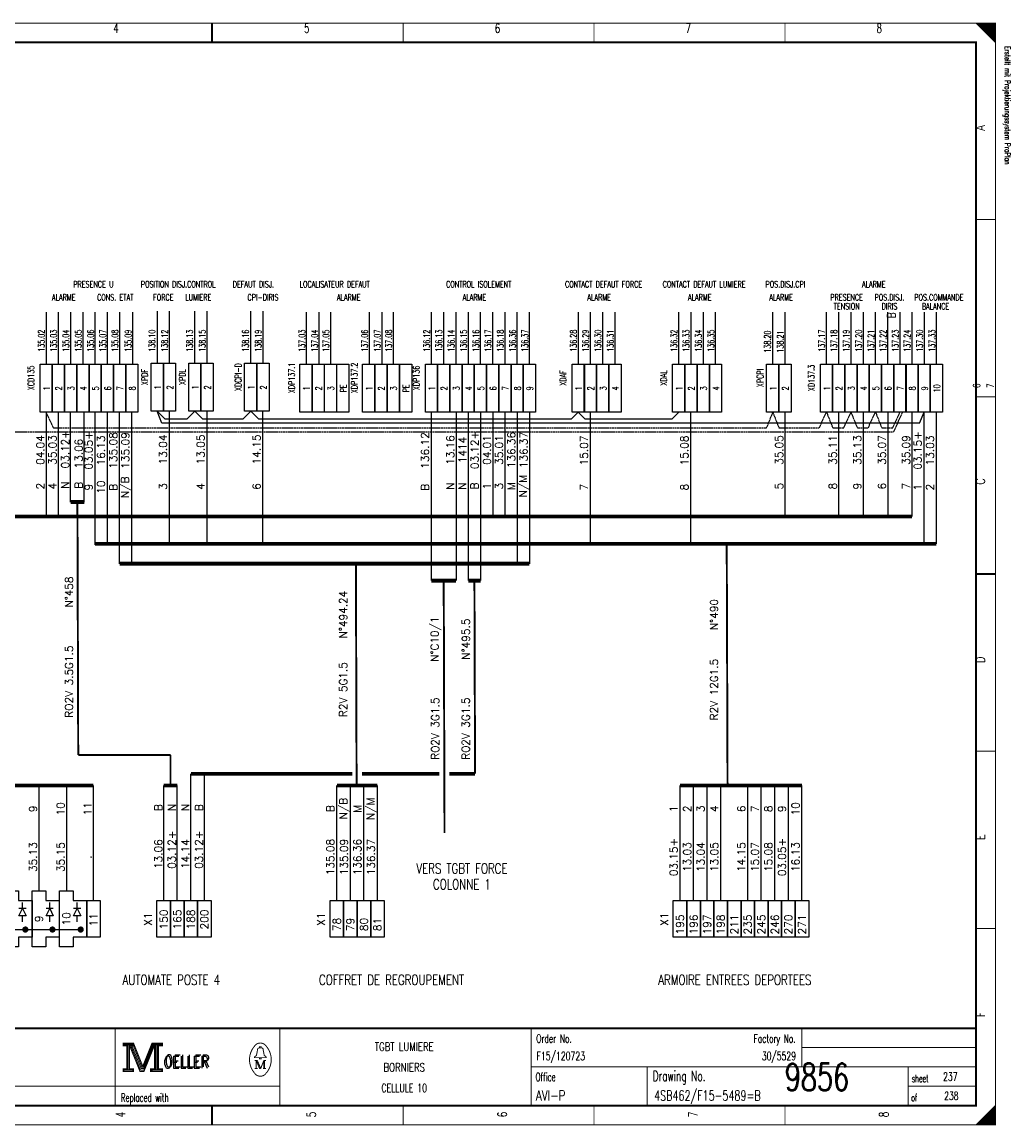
# Model space of a CAD drawing. Extents: x 0 to 409, y 0 to 285.
# Tile 2 of 2: x 153 to 409, y 0 to 285. Entities that reach past the tile are written whole.
import ezdxf
from ezdxf.enums import TextEntityAlignment as Align

# ---------------------------------------------------------------- set-up
doc = ezdxf.new("R2010")
doc.units = 0
doc.header["$MEASUREMENT"] = 0
for name, pattern in [('CONTINU', [0]), ('DISCONTINU', [0.15, 0.1, -0.05]), ('POINTILLE2', [0.1, 0.05, -0.05])]:
    doc.linetypes.add(name, pattern=pattern)
doc.layers.get('0').update_dxf_attribs({"color": 9, "linetype": 'CONTINUOUS'})
for name, color, linetype in [('POINTILLE', 5, 'DISCONTINU'), ('SCH-3', 3, 'CONTINU'), ('TEXTE', 3, 'CONTINUOUS'), ('TRAIFIN', 1, 'CONTINUOUS'), ('TRAIGROS', 2, 'CONTINUOUS'), ('TRAIMOY', 4, 'CONTINUOUS')]:
    doc.layers.add(name, color=color, linetype=linetype)
doc.styles.get("Standard").update_dxf_attribs({"font": 'romans.shx'})

# ---------------------------------------------------------------- blocks, each defined once
blk = doc.blocks.new('BRND')
at = {"layer": 'TRAIFIN'}
for p, q in [((-0.73, -4.53), (0.8, -4.53)), ((0.8, -5.47), (0.8, -3.59)), ((0.8, -3.59), (2.68, -4.53)), ((2.68, -4.53), (0.8, -5.47)), ((2.68, -5.47), (2.68, -3.59)), ((2.68, -4.53), (4.27, -4.53))]:
    blk.add_line(p, q, dxfattribs=at)
at = {"layer": 'TRAIMOY'}
blk.add_lwpolyline([(-4.75, -7), (-4.75, -3.5), (-7.25, -3.5), (-7.25, 0), (7.25, 0), (7.25, -3.5), (4.75, -3.5), (4.75, -7)], close=True, dxfattribs=at)

msp = doc.modelspace()

# ---------------------------------------------------------------- linework, layer by layer
at = {"color": 0, "linetype": 'Continuous'}
for p, q in [((159.68, 196.79), (159.68, 210.23)), ((162.81, 196.79), (162.81, 210.23)), ((166, 196.79), (166, 210.23)), ((169.17, 196.79), (169.17, 210.23)), ((172.33, 196.79), (172.33, 210.23)), ((175.5, 196.79), (175.5, 210.23)), ((178.66, 196.79), (178.66, 210.23)), ((182.05, 196.79), (182.05, 210.23)), ((188.38, 197.02), (188.38, 210.46)), ((191.54, 197.02), (191.54, 210.46)), ((198.09, 197.02), (198.09, 210.46)), ((201.26, 197.02), (201.26, 210.46)), ((212.56, 197.02), (212.56, 210.46)), ((215.72, 197.02), (215.72, 210.46)), ((226.96, 196.79), (226.96, 210.23)), ((230.24, 196.79), (230.24, 210.23)), ((233.18, 196.79), (233.18, 210.23)), ((243.18, 196.79), (243.18, 210.23)), ((246.45, 196.79), (246.45, 210.23)), ((249.39, 196.79), (249.39, 210.23)), ((259.28, 196.79), (259.28, 210.23)), ((262.41, 196.79), (262.41, 210.23)), ((265.61, 196.79), (265.61, 210.23)), ((268.77, 196.79), (268.77, 210.23)), ((271.93, 196.79), (271.93, 210.23)), ((275.1, 196.79), (275.1, 210.23)), ((278.26, 196.79), (278.26, 210.23)), ((281.42, 196.79), (281.42, 210.23)), ((284.59, 196.79), (284.59, 210.23)), ((297.21, 196.79), (297.21, 210.23)), ((300.35, 196.79), (300.35, 210.23)), ((303.54, 196.79), (303.54, 210.23)), ((306.71, 196.79), (306.71, 210.23)), ((323.2, 196.79), (323.2, 210.23)), ((326.34, 196.79), (326.34, 210.23)), ((329.53, 196.79), (329.53, 210.23)), ((332.69, 196.79), (332.69, 210.23)), ((347.5, 196.79), (347.5, 210.23)), ((350.66, 196.79), (350.66, 210.23)), ((361.39, 196.79), (361.39, 210.23)), ((364.53, 196.79), (364.53, 210.23)), ((367.72, 196.79), (367.72, 210.23)), ((370.88, 196.79), (370.88, 210.23)), ((374.05, 196.79), (374.05, 210.23)), ((377.21, 196.79), (377.21, 210.23)), ((380.38, 196.79), (380.38, 210.23)), ((383.48, 196.79), (383.48, 210.23)), ((386.65, 196.79), (386.65, 210.23)), ((389.81, 196.79), (389.81, 210.23))]:
    msp.add_line(p, q, dxfattribs=at)
at = {"color": 0, "const_width": 0.25, "flags": 128}
for points in [[(0, 142.5), (0, 285), (405, 285), (405, 0), (0, 0), (0, 142.5)], [(400, 285), (405, 280), (404.75, 280.25), (404.75, 285), (404.5, 285), (404.5, 280.5), (404.25, 280.75), (404.25, 285), (404, 285), (404, 281), (403.75, 281.25), (403.75, 285), (403.5, 285), (403.5, 281.5), (403.25, 281.75)], [(401.5, 283.5), (401.5, 285), (401.25, 285), (401.25, 283.75), (401, 284), (401, 285), (400.75, 285), (400.75, 284.25), (400.5, 284.5), (400.5, 285), (400.25, 285), (400.25, 284.75)], [(403.25, 281.75), (403.25, 285), (403, 285), (403, 282), (402.75, 282.25), (402.75, 285), (402.5, 285), (402.5, 282.5), (402.25, 282.75), (402.25, 285), (402, 285), (402, 283), (401.75, 283.25), (401.75, 285), (401.5, 285)], [(179.5, 21.2), (179.5, 20.5), (180.5, 20.5), (180.5, 14.5), (179.5, 14.5), (179.5, 13.8), (182.2, 13.8), (182.2, 14.5), (181.2, 14.5), (181.2, 20.5), (182.2, 20.5), (182.2, 21.2), (179.5, 21.2)], [(180.7, 20.7), (180.7, 14.3), (181, 14.3), (181, 20.7)], [(181.2, 20.5), (183.9, 13.8), (184.9, 13.8), (187.6, 20.5)], [(181.8, 20.5), (184.2, 14.6), (184.6, 14.6)], [(182.2, 21.2), (184.6, 15.2), (187, 21.2)], [(182.2, 20.5), (184.4, 14.9), (184.7, 14.9)], [(184.6, 14.2), (184.9, 14.2), (187.4, 20.5)], [(184.6, 14.6), (184.8, 14.6), (187.2, 20.5)], [(187.6, 20.5), (187.6, 14.5), (186.6, 14.5), (186.6, 13.8), (187.1, 13.8)], [(187, 21.2), (187, 20.5), (188, 20.5), (188, 14.5), (187, 14.5), (187, 13.8), (189.7, 13.8), (189.7, 14.5), (188.7, 14.5), (188.7, 20.5), (189.7, 20.5), (189.7, 21.2), (187, 21.2)], [(187.8, 20.7), (187.8, 14.3), (188.3, 14.3), (188.3, 20.7), (188.5, 20.7), (188.5, 14.3)], [(214.8, 19.9), (214.8, 20.2), (215.2, 20.2), (215.2, 19.9)], [(214.8, 17.4), (213.5, 17.4), (213.5, 17.6), (214, 18), (214.3, 19.6)], [(215.2, 17.4), (216.5, 17.4), (216.5, 17.6), (216, 18), (215.7, 19.6)], [(213.9, 16.7), (213.9, 14.6), (213.5, 14.6)], [(213.9, 16.7), (214.8, 14.6), (215.1, 14.6)], [(403, 0), (403, 3), (402.75, 2.75), (402.75, 0), (402.5, 0), (402.5, 2.5), (402.25, 2.25), (402.25, 0), (402, 0), (402, 2), (401.75, 1.75), (401.75, 0), (401.5, 0), (401.5, 1.5), (401.25, 1.25)], [(404.75, 4.75), (404.75, 0), (404.5, 0), (404.5, 4.5), (404.25, 4.25), (404.25, 0), (404, 0), (404, 4), (403.75, 3.75), (403.75, 0), (403.5, 0), (403.5, 3.5), (403.25, 3.25), (403.25, 0), (403, 0)], [(401.25, 1.25), (401.25, 0), (401, 0), (401, 1), (400.75, 0.75), (400.75, 0), (400.5, 0), (400.5, 0.5), (400.25, 0.25), (400.25, 0)]]:
    msp.add_lwpolyline(points, dxfattribs=at)
at = {"color": 0, "flags": 128}
for points, const_width in [([(0, 285), (405, 285), (405, 0), (0, 0)], 0.25), ([(5, 280), (400, 280), (400, 5), (5, 5)], 0.5), ([(5, 280), (400, 280), (400, 5), (5, 5)], 0.25), ([(179.7, 21), (182, 21), (182, 20.7), (179.7, 20.7)], 0.25), ([(187.2, 21), (189.5, 21), (189.5, 20.7), (187.2, 20.7)], 0.25), ([(214.8, 17.4), (215.2, 17.4), (215.2, 17.1), (214.8, 17.1)], 0.25), ([(179.7, 14.3), (182, 14.3), (182, 14), (179.7, 14)], 0.25), ([(186.8, 14.3), (189.5, 14.3), (189.5, 14), (186.8, 14)], 0.25)]:
    msp.add_lwpolyline(points, close=True, dxfattribs=dict(at, const_width=const_width))
at = {"color": 0}
for points, const_width in [([(202.5, 280), (202.5, 285)], 0.5), ([(202.5, 285), (202.5, 280)], 0.25), ([(251.88, 285), (251.88, 280)], 0.25), ([(301.25, 285), (301.25, 280)], 0.25), ([(350.62, 285), (350.62, 280)], 0.25), ([(405, 234.17), (400, 234.17)], 0.25), ([(405, 188.33), (400, 188.33)], 0.25), ([(400, 142.5), (405, 142.5)], 0.5), ([(405, 142.5), (400, 142.5)], 0.25), ([(405, 96.67), (400, 96.67)], 0.25), ([(405, 50.83), (400, 50.83)], 0.25), ([(400, 25), (5, 25)], 0.5), ([(177.5, 25), (177.5, 5)], 0.25), ([(220, 25), (220, 5)], 0.25), ([(285, 25), (285, 5)], 0.25), ([(355, 25), (355, 15)], 0.25), ([(181.5, 20.5), (184, 14.2)], 0.25), ([(184.7, 14.9), (187, 20.6)], 0.25), ([(214.6, 19.9), (215.5, 19.9)], 0.25), ([(355, 20), (400, 20)], 0.25), ([(184, 14.2), (184.6, 14.2)], 0.25), ([(213.5, 16.7), (214.2, 16.7)], 0.25), ([(213.9, 14.6), (214.3, 14.6)], 0.25), ([(214.2, 16.7), (215.1, 14.6)], 0.25), ([(215.1, 14.6), (215.9, 16.7)], 0.25), ([(216.5, 14.6), (215.7, 14.6)], 0.25), ([(215.9, 14.6), (215.9, 16.7)], 0.25), ([(215.9, 16.7), (216.5, 16.7)], 0.25), ([(216.1, 16.7), (216.1, 14.6)], 0.25), ([(285, 15), (400, 15)], 0.25), ([(315, 15), (315, 5)], 0.25), ([(382.5, 15), (382.5, 5)], 0.25), ([(5, 10), (220, 10)], 0.25), ([(382.5, 10), (400, 10)], 0.25), ([(202.5, 5), (202.5, 0)], 0.5), ([(202.5, 0), (202.5, 5)], 0.25), ([(251.88, 0), (251.88, 5)], 0.25), ([(301.25, 0), (301.25, 5)], 0.25), ([(350.62, 0), (350.62, 5)], 0.25), ([(405, 5), (400, 0)], 0.25)]:
    msp.add_lwpolyline(points, dxfattribs=dict(at, const_width=const_width))
at = {"color": 0, "linetype": 'Continuous'}
for points in [[(186.75, 197.01), (189.92, 197.01), (189.92, 184.58), (186.75, 184.58)], [(189.92, 197.01), (193.08, 197.01), (193.08, 184.58), (189.92, 184.58)], [(196.47, 197.01), (199.63, 197.01), (199.63, 184.58), (196.47, 184.58)], [(199.63, 197.01), (202.8, 197.01), (202.8, 184.58), (199.63, 184.58)], [(210.93, 197.01), (214.1, 197.01), (214.1, 184.58), (210.93, 184.58)], [(214.1, 197.01), (217.26, 197.01), (217.26, 184.58), (214.1, 184.58)], [(158.05, 196.78), (161.22, 196.78), (161.22, 184.36), (158.05, 184.36)], [(161.19, 196.78), (164.35, 196.78), (164.35, 184.36), (161.19, 184.36)], [(164.38, 196.78), (167.54, 196.78), (167.54, 184.36), (164.38, 184.36)], [(167.54, 196.78), (170.71, 196.78), (170.71, 184.36), (167.54, 184.36)], [(170.71, 196.78), (173.87, 196.78), (173.87, 184.36), (170.71, 184.36)], [(173.87, 196.78), (177.04, 196.78), (177.04, 184.36), (173.87, 184.36)], [(177.04, 196.78), (180.2, 196.78), (180.2, 184.36), (177.04, 184.36)], [(180.2, 196.78), (183.36, 196.78), (183.36, 184.36), (180.2, 184.36)], [(225.23, 196.78), (228.39, 196.78), (228.39, 184.36), (225.23, 184.36)], [(228.36, 196.78), (231.53, 196.78), (231.53, 184.36), (228.36, 184.36)], [(231.55, 196.78), (234.72, 196.78), (234.72, 184.36), (231.55, 184.36)], [(234.75, 196.78), (237.91, 196.78), (237.91, 184.36), (234.75, 184.36)], [(241.44, 196.78), (244.6, 196.78), (244.6, 184.36), (241.44, 184.36)], [(244.58, 196.78), (247.74, 196.78), (247.74, 184.36), (244.58, 184.36)], [(247.77, 196.78), (250.93, 196.78), (250.93, 184.36), (247.77, 184.36)], [(250.96, 196.78), (254.12, 196.78), (254.12, 184.36), (250.96, 184.36)], [(257.65, 196.78), (260.82, 196.78), (260.82, 184.36), (257.65, 184.36)], [(260.79, 196.78), (263.95, 196.78), (263.95, 184.36), (260.79, 184.36)], [(263.98, 196.78), (267.15, 196.78), (267.15, 184.36), (263.98, 184.36)], [(267.15, 196.78), (270.31, 196.78), (270.31, 184.36), (267.15, 184.36)], [(270.31, 196.78), (273.47, 196.78), (273.47, 184.36), (270.31, 184.36)], [(273.47, 196.78), (276.64, 196.78), (276.64, 184.36), (273.47, 184.36)], [(276.64, 196.78), (279.8, 196.78), (279.8, 184.36), (276.64, 184.36)], [(279.8, 196.78), (282.96, 196.78), (282.96, 184.36), (279.8, 184.36)], [(282.96, 196.78), (286.13, 196.78), (286.13, 184.36), (282.96, 184.36)], [(295.59, 196.78), (298.75, 196.78), (298.75, 184.36), (295.59, 184.36)], [(298.73, 196.78), (301.89, 196.78), (301.89, 184.36), (298.73, 184.36)], [(301.92, 196.78), (305.08, 196.78), (305.08, 184.36), (301.92, 184.36)], [(305.08, 196.78), (308.25, 196.78), (308.25, 184.36), (305.08, 184.36)], [(321.58, 196.78), (324.74, 196.78), (324.74, 184.36), (321.58, 184.36)], [(324.71, 196.78), (327.88, 196.78), (327.88, 184.36), (324.71, 184.36)], [(327.91, 196.78), (331.07, 196.78), (331.07, 184.36), (327.91, 184.36)], [(331.07, 196.78), (334.23, 196.78), (334.23, 184.36), (331.07, 184.36)], [(345.87, 196.78), (349.04, 196.78), (349.04, 184.36), (345.87, 184.36)], [(349.04, 196.78), (352.2, 196.78), (352.2, 184.36), (349.04, 184.36)], [(359.77, 196.78), (362.93, 196.78), (362.93, 184.36), (359.77, 184.36)], [(362.91, 196.78), (366.07, 196.78), (366.07, 184.36), (362.91, 184.36)], [(366.1, 196.78), (369.26, 196.78), (369.26, 184.36), (366.1, 184.36)], [(369.26, 196.78), (372.42, 196.78), (372.42, 184.36), (369.26, 184.36)], [(372.42, 196.78), (375.59, 196.78), (375.59, 184.36), (372.42, 184.36)], [(375.59, 196.78), (378.75, 196.78), (378.75, 184.36), (375.59, 184.36)], [(378.75, 196.78), (381.92, 196.78), (381.92, 184.36), (378.75, 184.36)], [(381.86, 196.78), (385.02, 196.78), (385.02, 184.36), (381.86, 184.36)], [(385.02, 196.78), (388.19, 196.78), (388.19, 184.36), (385.02, 184.36)], [(388.19, 196.78), (391.35, 196.78), (391.35, 184.36), (388.19, 184.36)]]:
    msp.add_lwpolyline(points, close=True, dxfattribs=at)
at = {"color": 0, "const_width": 0.25, "flags": 128}
for points in [[(213.5, 20.39, 0.373815), (213.49, 13.43, 0.373815)], [(216.49, 20.4, 0.530775), (213.51, 20.41, 0.530775)], [(214.6, 19.9, 0.414214), (214.3, 19.6, 0.414214)], [(215.7, 19.6, 0.414214), (215.4, 19.9, 0.414214)], [(216.5, 13.4, 0.378582), (216.46, 20.44, 0.378582)], [(213.5, 13.4, 0.532213), (216.49, 13.39, 0.532213)]]:
    msp.add_lwpolyline(points, format="xyb", dxfattribs=at)
at = {"layer": 'POINTILLE', "color": 0}
for points, const_width in [([(167.71, 161.12), (167.92, 95.69)], 0.5), ([(335.56, 150.29), (335.77, 87.7)], 0.5), ([(239.7, 145.16), (239.88, 87.7)], 0.5), ([(262.4, 140.78), (262.61, 75.51)], 0.5), ([(270.34, 140.78), (270.5, 90.82)], 0.5), ([(191.78, 95.69), (167.92, 95.69)], 0.5), ([(191.78, 87.79), (191.78, 95.69)], 0.5), ([(238.75, 90.82), (197.03, 90.82)], 1), ([(261.3, 90.82), (241.28, 90.82)], 1), ([(270.5, 90.82), (263.83, 90.82)], 1)]:
    msp.add_lwpolyline(points, dxfattribs=dict(at, const_width=const_width))
at = {"layer": 'TRAIFIN', "color": 0}
for p, q in [((159.63, 184.36), (159.63, 157.36)), ((162.77, 184.36), (162.77, 157.36)), ((165.96, 161.12), (165.96, 184.36)), ((169.46, 161.12), (169.46, 184.36)), ((172.29, 150.07), (172.29, 184.36)), ((175.45, 150.07), (175.45, 184.36)), ((178.62, 145.16), (178.62, 184.36)), ((181.78, 145.16), (181.78, 184.36)), ((190.39, 182.53), (188.33, 184.58)), ((189.57, 181.52), (188.33, 184.58)), ((191.5, 150.29), (191.5, 184.58)), ((195.99, 182.53), (198.05, 184.58)), ((200.11, 182.53), (198.05, 184.58)), ((201.22, 150.29), (201.22, 184.58)), ((210.46, 182.53), (212.51, 184.58)), ((214.57, 182.53), (212.51, 184.58)), ((215.68, 150.29), (215.68, 184.58)), ((259.24, 140.78), (259.24, 184.36)), ((265.59, 184.36), (265.59, 140.78)), ((268.76, 184.36), (268.76, 140.78)), ((271.92, 184.36), (271.92, 140.78)), ((275.06, 184.36), (275.06, 157.36)), ((278.22, 184.36), (278.22, 157.36)), ((281.38, 184.36), (281.38, 145.16)), ((284.55, 184.36), (284.55, 145.16)), ((295.34, 182.53), (297.17, 184.36)), ((299, 182.53), (297.17, 184.36)), ((300.31, 150.29), (300.31, 184.36)), ((321.33, 182.53), (323.16, 184.36)), ((326.3, 150.29), (326.3, 184.36)), ((350.62, 184.36), (350.62, 157.36)), ((364.49, 184.36), (364.49, 157.36)), ((370.84, 184.36), (370.84, 157.36)), ((377.17, 184.36), (377.17, 157.36)), ((383.44, 184.36), (383.44, 157.36)), ((385.42, 181.52), (386.6, 184.36)), ((386.6, 150.29), (386.6, 184.36)), ((389.77, 150.29), (389.77, 184.36)), ((385.42, 181.52), (189.57, 181.52)), ((195.99, 182.53), (190.39, 182.53)), ((210.46, 182.53), (200.11, 182.53)), ((295.34, 182.53), (214.57, 182.53)), ((321.33, 182.53), (299, 182.53)), ((197.03, 58.04), (197.03, 90.82)), ((200.53, 58.04), (200.53, 90.82)), ((157.76, 87.79), (157.76, 60.54)), ((164.86, 87.79), (164.86, 60.54)), ((171.86, 58.04), (171.86, 87.79)), ((190.03, 58.04), (190.03, 87.79)), ((193.53, 58.04), (193.53, 87.79)), ((234.77, 58.04), (234.77, 87.79)), ((238.27, 58.04), (238.27, 87.79)), ((241.77, 58.04), (241.77, 87.79)), ((245.27, 58.04), (245.27, 87.79)), ((323.5, 58.04), (323.5, 87.79)), ((327, 58.04), (327, 87.79)), ((330.5, 58.04), (330.5, 87.79)), ((334, 58.04), (334, 87.79)), ((341, 58.04), (341, 87.79)), ((344.5, 58.04), (344.5, 87.79)), ((348, 58.04), (348, 87.79)), ((351.5, 58.04), (351.5, 87.79)), ((355, 58.04), (355, 87.79))]:
    msp.add_line(p, q, dxfattribs=at)
at = {"layer": 'TRAIFIN', "color": 0, "linetype": 'POINTILLE2'}
for p, q in [((161.51, 180.31), (159.63, 184.36)), ((347.45, 184.36), (345.83, 180.31)), ((347.45, 184.36), (349.07, 180.31)), ((359.47, 180.31), (361.35, 184.36)), ((361.35, 184.36), (362.97, 180.31)), ((365.8, 180.31), (367.68, 184.36)), ((367.68, 184.36), (369.3, 180.31)), ((372.13, 180.31), (374.01, 184.36)), ((374.01, 184.36), (375.63, 180.31)), ((378.46, 180.31), (380.33, 184.36)), ((378.7, 179.26), (381.06, 184.36)), ((161.51, 180.31), (345.83, 180.31)), ((349.07, 180.31), (359.47, 180.31)), ((362.97, 180.31), (365.8, 180.31)), ((369.3, 180.31), (372.13, 180.31)), ((375.63, 180.31), (378.46, 180.31)), ((29.06, 179.26), (378.7, 179.26))]:
    msp.add_line(p, q, dxfattribs=at)
at = {"layer": 'TRAIFIN', "color": 0, "const_width": 0.72}
for points in [[(154.26, 50.1, 1), (154.26, 50.98, 1)], [(161.26, 50.1, 1), (161.26, 50.98, 1)], [(168.56, 50.1, 1), (168.56, 50.98, 1)]]:
    msp.add_lwpolyline(points, format="xyb", close=True, dxfattribs=at)
at = {"layer": 'TRAIGROS', "color": 0}
msp.add_line((119.22, 50.54), (168.56, 50.54), dxfattribs=at)
at = {"layer": 'TRAIGROS', "color": 0, "const_width": 1}
for points in [[(169.46, 161.12), (165.96, 161.12)], [(34.24, 157.36), (383.44, 157.36)], [(172.29, 150.29), (389.77, 150.29)], [(178.62, 145.16), (284.55, 145.16)], [(259.24, 140.78), (265.59, 140.78)], [(268.76, 140.78), (271.92, 140.78)], [(108.86, 87.79), (171.86, 87.79)], [(193.53, 87.79), (190.03, 87.79)], [(234.77, 87.79), (245.27, 87.79)], [(323.5, 87.79), (355, 87.79)]]:
    msp.add_lwpolyline(points, dxfattribs=at)
at = {"layer": 'TRAIMOY', "color": 0}
for points in [[(170.11, 48.54), (170.11, 58.04), (173.61, 58.04), (173.61, 48.54)], [(191.78, 58.04), (191.78, 48.54), (188.28, 48.54), (188.28, 58.04)], [(195.28, 58.04), (195.28, 48.54), (191.78, 48.54), (191.78, 58.04)], [(198.78, 58.04), (198.78, 48.54), (195.28, 48.54), (195.28, 58.04)], [(202.28, 58.04), (202.28, 48.54), (198.78, 48.54), (198.78, 58.04)], [(236.52, 58.04), (236.52, 48.54), (233.02, 48.54), (233.02, 58.04)], [(240.02, 58.04), (240.02, 48.54), (236.52, 48.54), (236.52, 58.04)], [(243.52, 58.04), (243.52, 48.54), (240.02, 48.54), (240.02, 58.04)], [(247.02, 58.04), (247.02, 48.54), (243.52, 48.54), (243.52, 58.04)], [(325.25, 58.04), (325.25, 48.54), (321.75, 48.54), (321.75, 58.04)], [(328.75, 58.04), (328.75, 48.54), (325.25, 48.54), (325.25, 58.04)], [(332.25, 58.04), (332.25, 48.54), (328.75, 48.54), (328.75, 58.04)], [(335.75, 58.04), (335.75, 48.54), (332.25, 48.54), (332.25, 58.04)], [(339.25, 58.04), (339.25, 48.54), (335.75, 48.54), (335.75, 58.04)], [(342.75, 58.04), (342.75, 48.54), (339.25, 48.54), (339.25, 58.04)], [(346.25, 58.04), (346.25, 48.54), (342.75, 48.54), (342.75, 58.04)], [(349.75, 58.04), (349.75, 48.54), (346.25, 48.54), (346.25, 58.04)], [(353.25, 58.04), (353.25, 48.54), (349.75, 48.54), (349.75, 58.04)], [(356.75, 58.04), (356.75, 48.54), (353.25, 48.54), (353.25, 58.04)]]:
    msp.add_lwpolyline(points, close=True, dxfattribs=at)

# ---------------------------------------------------------------- block references
at = {"layer": 'SCH-3', "color": 0, "rotation": 90}
for p in [(149.01, 53.29), (156.01, 53.29), (163.11, 53.29)]:
    msp.add_blockref('BRND', p, dxfattribs=at)

# ---------------------------------------------------------------- texts
at = {"color": 0}
for s, height, width, p in [('4', 2.38, 0.672, (177.66, 284.86)), ('5', 2.38, 0.672, (226.99, 284.86)), ('6', 2.38, 0.672, (276.32, 284.86)), ('7', 2.38, 0.672, (325.66, 284.86)), ('8', 2.38, 0.672, (374.99, 284.86)), ('PRESENCE U', 1.65, 0.736, (171.84, 218.27)), ('POSITION DISJ.CONTROL', 1.6502, 0.736, (193.76, 218.27)), ('DEFAUT DISJ.', 1.6502, 0.736, (213.2, 218.27)), ('LOCALISATEUR DEFAUT', 1.6502, 0.736, (234.22, 218.27)), ('CONTROL ISOLEMENT', 1.6502, 0.736, (271.45, 218.27)), ('CONTACT DEFAUT FORCE', 1.6502, 0.736, (303.73, 218.27)), ('CONTACT DEFAUT LUMIERE', 1.6502, 0.736, (329.72, 218.27)), ('POS.DISJ.CPI', 1.6502, 0.736, (350.74, 218.27)), ('ALARME', 1.65, 0.736, (373.56, 218.27)), ('ALARME', 1.65, 0.736, (164.16, 214.88)), ('CONS. ETAT', 1.65, 0.736, (177.49, 214.88)), ('FORCE', 1.65, 0.736, (189.92, 214.88)), ('LUMIERE', 1.65, 0.736, (198.96, 214.88)), ('CPI-DIRIS', 1.65, 0.736, (215.68, 214.88)), ('ALARME', 1.65, 0.736, (237.83, 214.88)), ('ALARME', 1.65, 0.736, (270.32, 214.88)), ('ALARME', 1.65, 0.736, (302.6, 214.88)), ('ALARME', 1.65, 0.736, (328.59, 214.88)), ('ALARME', 1.65, 0.736, (349.61, 214.88)), ('PRESENCE', 1.65, 0.736, (366.56, 214.88)), ('POS.DISJ.', 1.65, 0.736, (377.63, 214.88)), ('POS.COMMANDE', 1.6502, 0.736, (390.4, 214.88)), ('TENSION', 1.65, 0.736, (366.56, 212.57)), ('DIRIS', 1.65, 0.736, (377.63, 212.57)), ('BALANCE', 1.65, 0.736, (389.55, 212.57)), ('VERS TGBT FORCE', 2.6194, 0.736, (267.11, 67.65)), ('COLONNE 1', 2.619, 0.736, (267.11, 63.56)), ('AUTOMATE POSTE 4', 2.6194, 0.736, (191.98, 38.83)), ('COFFRET DE REGROUPEMENT', 2.6194, 0.736, (248.92, 38.83)), ('ARMOIRE ENTREES DEPORTEES', 2.6194, 0.736, (337.65, 38.83)), ('TGBT LUMIERE', 2.1431, 0.7536, (252.19, 21.3)), ('BORNIERS', 2.143, 0.76, (252.19, 15.97)), ('CELLULE 10', 2.143, 0.681231, (252.19, 10.65))]:
    msp.add_text(s, height=height, dxfattribs=dict(at, width=width)).set_placement(p, align=Align.TOP_CENTER)
at = {"color": 0, "width": 0.622634}
msp.add_text('Erstellt mit Projektierungssystem ProPlan', height=1.4287, rotation=270, dxfattribs=at).set_placement((407.02, 279.06), align=Align.BOTTOM_LEFT)
at = {"color": 0, "width": 0.76}
for s, height, p in [('A', 2.38, (399.91, 257.17)), ('B', 2.14, (377.06, 208.69)), ('C', 2.38, (399.92, 165.61)), ('D', 2.38, (399.92, 119.47)), ('E', 2.38, (399.91, 73.68)), ('F', 2.38, (399.91, 27.9))]:
    msp.add_text(s, height=height, rotation=90, dxfattribs=at).set_placement(p, align=Align.TOP_LEFT)
at = {"color": 0}
for s, height, width, p in [('135.02', 1.65, 0.736, (157.57, 202.82)), ('135.03', 1.65, 0.736, (160.71, 202.82)), ('135.04', 1.65, 0.736, (163.9, 202.82)), ('135.05', 1.65, 0.736, (167.12, 202.82)), ('135.06', 1.65, 0.736, (170.29, 202.82)), ('135.07', 1.65, 0.736, (173.45, 202.82)), ('135.08', 1.65, 0.736, (176.61, 202.82)), ('135.09', 1.65, 0.736, (180, 202.82)), ('138.10', 1.65, 0.736, (186.16, 202.82)), ('138.12', 1.65, 0.736, (189.44, 202.82)), ('138.13', 1.65, 0.736, (195.88, 202.82)), ('138.15', 1.65, 0.736, (199.16, 202.82)), ('138.16', 1.65, 0.736, (210.34, 202.82)), ('138.19', 1.65, 0.736, (213.62, 202.82)), ('137.03', 1.65, 0.736, (224.92, 202.82)), ('137.04', 1.65, 0.736, (228.19, 202.82)), ('137.05', 1.65, 0.736, (231.13, 202.82)), ('137.06', 1.65, 0.736, (241.13, 202.82)), ('137.07', 1.65, 0.736, (244.41, 202.82)), ('137.08', 1.65, 0.736, (247.35, 202.82)), ('136.12', 1.65, 0.736, (257.18, 202.82)), ('136.13', 1.65, 0.736, (260.31, 202.82)), ('136.14', 1.65, 0.736, (263.5, 202.82)), ('136.15', 1.65, 0.736, (266.72, 202.82)), ('136.16', 1.65, 0.736, (269.89, 202.82)), ('136.17', 1.65, 0.736, (273.05, 202.82)), ('136.18', 1.65, 0.736, (276.22, 202.82)), ('136.36', 1.65, 0.736, (279.38, 202.82)), ('136.37', 1.65, 0.736, (282.54, 202.82)), ('136.28', 1.65, 0.736, (295.11, 202.82)), ('136.29', 1.65, 0.736, (298.25, 202.82)), ('136.30', 1.65, 0.736, (301.44, 202.82)), ('136.31', 1.65, 0.736, (304.66, 202.82)), ('136.32', 1.65, 0.736, (321.1, 202.82)), ('136.33', 1.65, 0.736, (324.24, 202.82)), ('136.34', 1.65, 0.736, (327.43, 202.82)), ('136.35', 1.65, 0.736, (330.65, 202.82)), ('138.20', 1.65, 0.736, (345.28, 202.6)), ('138.21', 1.65, 0.736, (348.56, 202.6)), ('137.17', 1.65, 0.736, (359.29, 202.82)), ('137.18', 1.65, 0.736, (362.43, 202.82)), ('137.19', 1.65, 0.736, (365.62, 202.82)), ('137.20', 1.65, 0.736, (368.84, 202.82)), ('137.21', 1.65, 0.736, (372, 202.82)), ('137.22', 1.65, 0.736, (375.17, 202.82)), ('137.23', 1.65, 0.736, (378.33, 202.82)), ('137.24', 1.65, 0.736, (381.38, 202.82)), ('137.30', 1.65, 0.736, (384.6, 202.82)), ('137.33', 1.65, 0.736, (387.77, 202.82)), ('XCD135', 1.65, 0.736, (154.88, 193.2)), ('XPDF', 1.65, 0.736, (184.26, 193.43)), ('XPDL', 1.65, 0.736, (193.98, 193.43)), ('XDCPI-D', 1.65, 0.736, (208.44, 193.43)), ('XDP137.1', 1.65, 0.736, (222.28, 193.2)), ('XDP137.2', 1.65, 0.736, (238.49, 193.2)), ('XDP136', 1.65, 0.736, (254.48, 193.2)), ('XDAF', 1.65, 0.736, (292.42, 193.2)), ('XDAL', 1.65, 0.736, (318.41, 193.2)), ('XPCPI', 1.65, 0.736, (343.38, 193.2)), ('XD137.3', 1.65, 0.736, (356.6, 193.2)), ('PE', 1.65, 0.736, (235.62, 190.51)), ('PE', 1.65, 0.736, (251.84, 190.51)), ('10', 1.65, 0.736, (389.06, 190.51)), ('6', 1.83, 0.736, (399.25, 191.19)), ('7', 1.83, 0.736, (402.76, 191.19)), ('1', 1.65, 0.736, (158.93, 190.51)), ('2', 1.65, 0.736, (162.07, 190.51)), ('3', 1.65, 0.736, (165.26, 190.51)), ('4', 1.65, 0.736, (168.42, 190.51)), ('5', 1.65, 0.736, (171.59, 190.51)), ('6', 1.65, 0.736, (174.75, 190.51)), ('7', 1.65, 0.736, (177.91, 190.51)), ('8', 1.65, 0.736, (181.08, 190.51)), ('1', 1.65, 0.736, (187.63, 190.74)), ('2', 1.65, 0.736, (190.79, 190.74)), ('1', 1.65, 0.736, (197.35, 190.74)), ('2', 1.65, 0.736, (200.51, 190.74)), ('1', 1.65, 0.736, (211.81, 190.74)), ('2', 1.65, 0.736, (214.97, 190.74)), ('1', 1.65, 0.736, (226.1, 190.51)), ('2', 1.65, 0.736, (229.24, 190.51)), ('3', 1.65, 0.736, (232.43, 190.51)), ('1', 1.65, 0.736, (242.32, 190.51)), ('2', 1.65, 0.736, (245.45, 190.51)), ('3', 1.65, 0.736, (248.65, 190.51)), ('1', 1.65, 0.736, (258.53, 190.51)), ('2', 1.65, 0.736, (261.67, 190.51)), ('3', 1.65, 0.736, (264.86, 190.51)), ('4', 1.65, 0.736, (268.02, 190.51)), ('5', 1.65, 0.736, (271.19, 190.51)), ('6', 1.65, 0.736, (274.35, 190.51)), ('7', 1.65, 0.736, (277.51, 190.51)), ('8', 1.65, 0.736, (280.68, 190.51)), ('9', 1.65, 0.736, (283.84, 190.51)), ('1', 1.65, 0.736, (296.47, 190.51)), ('2', 1.65, 0.736, (299.6, 190.51)), ('3', 1.65, 0.736, (302.8, 190.51)), ('4', 1.65, 0.736, (305.96, 190.51)), ('1', 1.65, 0.736, (322.46, 190.51)), ('2', 1.65, 0.736, (325.59, 190.51)), ('3', 1.65, 0.736, (328.78, 190.51)), ('4', 1.65, 0.736, (331.95, 190.51)), ('1', 1.65, 0.736, (346.75, 190.51)), ('2', 1.65, 0.736, (349.91, 190.51)), ('1', 1.65, 0.736, (360.65, 190.51)), ('2', 1.65, 0.736, (363.78, 190.51)), ('3', 1.65, 0.736, (366.97, 190.51)), ('4', 1.65, 0.736, (370.14, 190.51)), ('5', 1.65, 0.736, (373.3, 190.51)), ('6', 1.65, 0.736, (376.47, 190.51)), ('7', 1.65, 0.736, (379.63, 190.51)), ('8', 1.65, 0.736, (382.74, 190.51)), ('9', 1.65, 0.736, (385.9, 190.51)), ('4', 2.38, 0.672, (177.66, 2.7)), ('5', 2.38, 0.672, (226.99, 2.7)), ('6', 2.38, 0.672, (276.32, 2.7)), ('7', 2.38, 0.672, (325.66, 2.7)), ('8', 2.38, 0.672, (374.99, 2.7))]:
    msp.add_text(s, height=height, rotation=90, dxfattribs=dict(at, width=width)).set_placement(p, align=Align.TOP_CENTER)
for s, height, width, p in [('Order No.', 2.143, 0.656889, (286.33, 23.42)), ('OELLER', 3.096, 0.76, (189.96, 17.75)), ('OELLER', 3.096, 0.76, (189.96, 17.75)), ('OELLER', 3.096, 0.76, (190.32, 18.1)), ('Office', 2.143, 0.626667, (286.15, 13.49)), ('Drawing No.', 2.6194, 0.646545, (316.43, 13.98)), ('sheet', 1.905, 0.6, (383.38, 12.99)), ('Replaced with', 2.1431, 0.619692, (178.95, 8.16)), ('of', 1.905, 0.6, (383.23, 8.02))]:
    msp.add_text(s, height=height, dxfattribs=dict(at, width=width)).set_placement(p, align=Align.TOP_LEFT)
at = {"color": 0, "width": 0.646545}
msp.add_text('Factory No.', height=2.1431, dxfattribs=at).set_placement((353.35, 23.42), align=Align.TOP_RIGHT)
at = {"color": 0}
for s, height, width, p in [('F15/120723', 2.143, 0.6832, (286.39, 16.11)), ('9856', 7, 0.6928, (350.58, 6.78)), ('237', 2.143, 0.672, (391.5, 10.79)), ('AVI-P', 2.619, 0.7472, (286.24, 5.51)), ('4SB462/F15-5489=B', 2.6194, 0.6928, (316.79, 5.51)), ('238', 2.143, 0.672, (391.77, 5.82))]:
    msp.add_text(s, height=height, dxfattribs=dict(at, width=width)).set_placement(p, align=Align.BOTTOM_LEFT)
at = {"color": 0, "width": 0.675429}
msp.add_text('30/5529', height=2.143, dxfattribs=at).set_placement((353.46, 16.11), align=Align.BOTTOM_RIGHT)
at = {"layer": 'TEXTE', "color": 0}
for s, p in [('04.04', (158.13, 174.57)), ('35.03', (161.27, 174.57)), ('03.05+', (170.63, 174.46)), ('16.13', (173.79, 174.46)), ('135.08', (176.96, 174.46)), ('135.09', (180.12, 174.46)), ('13.04', (189.84, 174.68)), ('13.05', (199.56, 174.68)), ('14.15', (214.02, 174.68)), ('136.12', (257.58, 174.46)), ('13.16', (264.09, 174.57)), ('1414', (267.26, 174.57)), ('03.12+', (270.42, 174.57)), ('04.01', (273.56, 174.57)), ('35.01', (276.72, 174.57)), ('136.36', (279.88, 174.57)), ('136.37', (283.05, 174.57)), ('15.07', (298.65, 174.46)), ('15.08', (324.64, 174.46)), ('35.05', (349.12, 174.57)), ('35.11', (362.99, 174.57)), ('35.13', (369.34, 174.57)), ('35.07', (375.67, 174.57)), ('35.09', (381.94, 174.57)), ('03.15+', (384.94, 174.46)), ('13.03', (388.11, 174.46)), ('2', (158.13, 165.23)), ('4', (161.27, 165.23)), ('10', (173.79, 164.94)), ('B', (176.96, 164.94)), ('N/B', (180.12, 164.94)), ('3', (189.84, 165.17)), ('4', (199.56, 165.17)), ('6', (214.02, 165.17)), ('B', (257.58, 164.94)), ('N', (264.09, 165.23)), ('N', (267.23, 165.23)), ('B', (270.36, 165.23)), ('1', (273.56, 165.23)), ('3', (276.72, 165.23)), ('M', (279.88, 165.23)), ('N/M', (283.05, 165.23)), ('5', (349.12, 165.23)), ('8', (362.99, 165.23)), ('9', (369.34, 165.23)), ('6', (375.67, 165.23)), ('7', (381.94, 165.23)), ('9', (170.63, 164.94)), ('7', (298.65, 164.94)), ('8', (324.64, 164.94)), ('1', (384.94, 164.94)), ('2', (388.11, 164.94)), ('N°458', (165.52, 137.84)), ('N°494.24', (236.41, 132)), ('N°490', (332.3, 132)), ('N°C10/1', (260.19, 125.65)), ('N°495.5', (268.12, 125.65)), ('RO2V 3.5G1.5', (165.52, 114.67)), ('R2V 5G1.5', (236.41, 112.6)), ('R2V 12G1.5', (332.3, 112.6)), ('RO2V 3G1.5', (260.19, 102.47)), ('RO2V 3G1.5', (268.11, 102.47)), ('10', (163.36, 81.79)), ('11', (170.36, 81.79)), ('N/B', (236.61, 81.79)), ('N/M', (243.61, 81.79)), ('10', (353.34, 81.79)), ('9', (156.26, 81.79)), ('B', (233.11, 81.79)), ('M', (240.11, 81.79)), ('1', (321.84, 81.79)), ('2', (325.34, 81.79)), ('3', (328.84, 81.79)), ('4', (332.34, 81.79)), ('6', (339.34, 81.79)), ('7', (342.84, 81.79)), ('8', (346.34, 81.79)), ('9', (349.84, 81.79)), ('35.13', (156.26, 69.29)), ('35.15', (163.36, 69.29)), ('135.08', (233.11, 69.29)), ('135.09', (236.61, 69.29)), ('136.36', (240.11, 69.29)), ('136.37', (243.61, 69.29)), ('03.15+', (321.84, 69.29)), ('13.03', (325.34, 69.29)), ('13.04', (328.84, 69.29)), ('13.05', (332.34, 69.29)), ('14.15', (339.34, 69.29)), ('15.07', (342.84, 69.29)), ('15.08', (346.34, 69.29)), ('03.05+', (349.84, 69.29)), ('16.13', (353.34, 69.29)), ('.', (170.36, 69.29)), ('10', (164.86, 53.29)), ('11', (171.86, 53.04)), ('X1', (185.94, 53.19)), ('150', (190.03, 53.12)), ('165', (193.53, 53.12)), ('188', (197.03, 53.12)), ('200', (200.53, 53.12)), ('X1', (230.68, 53.19)), ('X1', (319.41, 53.19)), ('9', (157.76, 53.29)), ('78', (234.77, 51.84)), ('79', (238.27, 51.84)), ('80', (241.77, 51.84)), ('81', (245.27, 51.84)), ('195', (323.5, 51.84)), ('196', (327, 51.84)), ('197', (330.5, 51.84)), ('198', (334, 51.84)), ('211', (337.5, 51.84)), ('235', (341, 51.84)), ('245', (344.5, 51.84)), ('246', (348, 51.84)), ('270', (351.5, 51.84)), ('271', (355, 51.84))]:
    msp.add_text(s, height=2, rotation=90, dxfattribs=at).set_placement(p, align=Align.MIDDLE)
for s, p in [('03.12+', (164.55, 169.78)), ('13.06', (168.05, 169.78)), ('N', (164.55, 164.57)), ('B', (168.05, 164.57)), ('B', (188.62, 81.19)), ('N', (192.12, 81.19)), ('N', (195.62, 81.19)), ('B', (199.12, 81.19)), ('03.12+', (192.12, 66.21)), ('03.12+', (199.12, 66.21)), ('13.06', (188.62, 66.21)), ('14.14', (195.62, 66.21))]:
    msp.add_text(s, height=2, rotation=90, dxfattribs=at).set_placement(p, align=Align.MIDDLE_LEFT)

doc.saveas('drawing.dxf')
